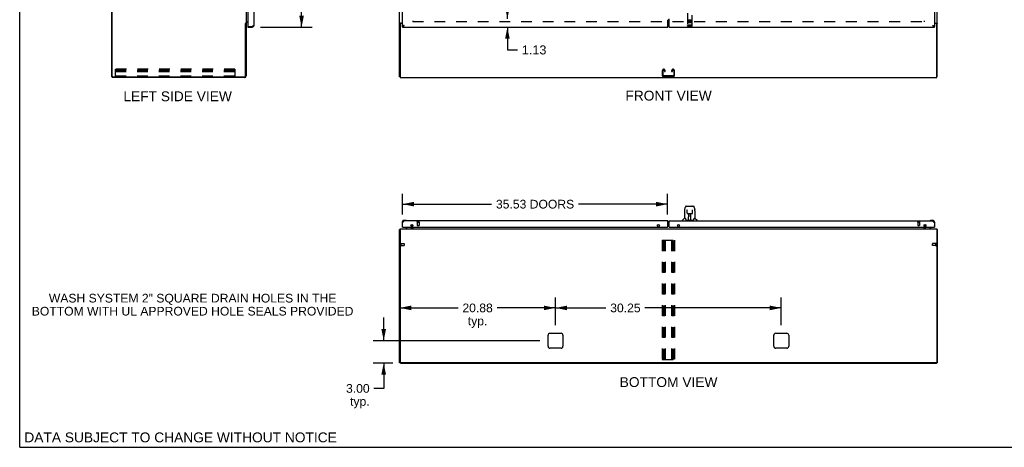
# Model space of a CAD drawing. Header units: inches. Extents: x 0 to 264, y 0 to 171.
# Tile 1 of 10: x 0 to 132, y 0 to 57. Entities that reach past the tile are written whole.
import ezdxf

# ---------------------------------------------------------------- set-up
doc = ezdxf.new("R2010")
doc.units = ezdxf.units.IN
doc.header["$LTSCALE"] = 14.508621
doc.header["$MEASUREMENT"] = 0
doc.linetypes.add('HIDDEN', pattern=[0.2, 0.1, -0.1])
doc.layers.get('0').update_dxf_attribs({"linetype": 'CONTINUOUS'})
for name, color, linetype in [('02___PRT_ALL_AXES', 7, 'CONTINUOUS'), ('DEFAULT_2', 8, 'HIDDEN'), ('DIMENSIONS', 7, 'CONTINUOUS'), ('GASKET', 7, 'CONTINUOUS')]:
    doc.layers.add(name, color=color, linetype=linetype)
doc.styles.get("Standard").update_dxf_attribs({"font": 'arial.ttf'})
doc.dimstyles.new('DIMSTYLE_1', dxfattribs={"dimtxt": 1.318966, "dimasz": 1.551724, "dimexe": 0.09, "dimexo": 0.07, "dimgap": 0.0425, "dimtad": 0, "dimtih": 1, "dimtoh": 1, "dimzin": 4, "dimdsep": 46, "dimtxsty": 'Standard', "dimblk": '_FILLED', "dimblk1": '_FILLED', "dimblk2": '_FILLED', "dimcen": 0.09, "dimazin": 1, "dimtfac": 1, "dimtdec": 3, "dimtofl": 0, "dimtmove": 0, "dimatfit": 3, "dimldrblk": '_FILLED', "dimfxl": 1, "dimtolj": 1, "dimtzin": 4, "dimarcsym": 0})
doc.dimstyles.new('DIMSTYLE_3', dxfattribs={"dimtxt": 1.210345, "dimasz": 1.551724, "dimexe": 0.09, "dimexo": 0.07, "dimgap": 0.039, "dimtad": 0, "dimtih": 1, "dimtoh": 1, "dimzin": 4, "dimdsep": 46, "dimtxsty": 'Standard', "dimblk": '_FILLED', "dimblk1": '_FILLED', "dimblk2": '_FILLED', "dimcen": 0.09, "dimazin": 1, "dimtfac": 1, "dimtdec": 3, "dimtofl": 0, "dimtmove": 0, "dimatfit": 3, "dimldrblk": '_FILLED', "dimfxl": 1, "dimtolj": 1, "dimtzin": 4, "dimarcsym": 0})
doc.dimstyles.new('DIMSTYLE_4', dxfattribs={"dimtxt": 1.163793, "dimasz": 1.551724, "dimexe": 0.09, "dimexo": 0.07, "dimgap": 0.0375, "dimtad": 0, "dimtih": 1, "dimtoh": 1, "dimzin": 4, "dimdsep": 46, "dimtxsty": 'Standard', "dimblk": '_FILLED', "dimblk1": '_FILLED', "dimblk2": '_FILLED', "dimcen": 0.09, "dimazin": 1, "dimtfac": 1, "dimtdec": 3, "dimtofl": 0, "dimtmove": 0, "dimatfit": 3, "dimldrblk": '_FILLED', "dimfxl": 1, "dimtolj": 1, "dimtzin": 4, "dimarcsym": 0})

# ---------------------------------------------------------------- blocks, each defined once
blk = doc.blocks.new('_FILLED')
at = {"color": 0, "linetype": 'ByBlock'}
blk.add_solid([(0, 0), (-1, 0.2), (-1, -0.2)], dxfattribs=at)
blk = doc.blocks.new('*D11')
at = {"layer": 'DIMENSIONS', "color": 2, "linetype": 'Continuous'}
for p, q in [((51.27, 31.19), (51.27, 33.99)), ((86.8, 31.19), (86.8, 33.99)), ((51.27, 32.6), (63.22, 32.6)), ((86.8, 32.6), (74.85, 32.6))]:
    blk.add_line(p, q, dxfattribs=at)
at = {"layer": 'DIMENSIONS', "color": 2, "linetype": 'Continuous', "xscale": 1.5517241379, "yscale": 1.5517241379, "zscale": 1.5517241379, "rotation": 180}
blk.add_blockref('_FILLED', (51.27, 32.6), dxfattribs=at)
at = {"layer": 'DIMENSIONS', "color": 2, "linetype": 'Continuous', "xscale": 1.5517241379, "yscale": 1.5517241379, "zscale": 1.5517241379}
blk.add_blockref('_FILLED', (86.8, 32.6), dxfattribs=at)
at = {"layer": 'DIMENSIONS', "color": 2, "linetype": 'Continuous', "insert": (69.04, 33.18), "char_height": 1.1638, "width": 10.4698, "attachment_point": 2, "line_spacing_factor": 0.9}
blk.add_mtext('35.53 DOORS', dxfattribs=at)
blk = doc.blocks.new('*D12')
at = {"layer": 'DIMENSIONS', "color": 2, "linetype": 'Continuous'}
for p, q in [((32.24, 118.82), (39.16, 118.82)), ((37.76, 118.82), (37.76, 89.86)), ((37.76, 56.32), (37.76, 85.24)), ((32.24, 56.32), (39.16, 56.32))]:
    blk.add_line(p, q, dxfattribs=at)
at = {"layer": 'DIMENSIONS', "color": 2, "linetype": 'Continuous', "xscale": 1.5517241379, "yscale": 1.5517241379, "zscale": 1.5517241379}
for p, rotation in [((37.76, 118.82), 90), ((37.76, 56.32), 270)]:
    blk.add_blockref('_FILLED', p, dxfattribs=dict(at, rotation=rotation))
at = {"layer": 'DIMENSIONS', "color": 2, "linetype": 'Continuous', "insert": (37.76, 89.2), "char_height": 1.319, "width": 6.7468, "attachment_point": 2, "line_spacing_factor": 0.9}
blk.add_mtext('62.50\\PDOORS', dxfattribs=at)
blk = doc.blocks.new('*D16')
at = {"layer": 'DIMENSIONS', "color": 2, "linetype": 'Continuous'}
for p, q in [((85.68, 99.09), (82.99, 99.09)), ((86.8, 99.09), (89.91, 99.09))]:
    blk.add_line(p, q, dxfattribs=at)
at = {"layer": 'DIMENSIONS', "color": 2, "linetype": 'Continuous', "xscale": 1.5517241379, "yscale": 1.5517241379, "zscale": 1.5517241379}
blk.add_blockref('_FILLED', (85.68, 99.09), dxfattribs=at)
at = {"layer": 'DIMENSIONS', "color": 2, "linetype": 'Continuous', "xscale": 1.5517241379, "yscale": 1.5517241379, "zscale": 1.5517241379, "rotation": 180}
blk.add_blockref('_FILLED', (86.8, 99.09), dxfattribs=at)
at = {"layer": 'DIMENSIONS', "color": 2, "linetype": 'Continuous', "insert": (82.38, 99.7), "char_height": 1.21, "width": 3.2891, "attachment_point": 3, "line_spacing_factor": 0.9}
blk.add_mtext('1.13', dxfattribs=at)
blk = doc.blocks.new('*D20')
at = {"layer": 'DIMENSIONS', "color": 2, "linetype": 'Continuous'}
for p, q in [((65.33, 57.45), (65.33, 60.55)), ((65.33, 56.32), (65.33, 53.27)), ((65.33, 53.27), (66.67, 53.27))]:
    blk.add_line(p, q, dxfattribs=at)
at = {"layer": 'DIMENSIONS', "color": 2, "linetype": 'Continuous', "xscale": 1.5517241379, "yscale": 1.5517241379, "zscale": 1.5517241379}
for p, rotation in [((65.33, 57.45), 270), ((65.33, 56.32), 90)]:
    blk.add_blockref('_FILLED', p, dxfattribs=dict(at, rotation=rotation))
at = {"layer": 'DIMENSIONS', "color": 2, "linetype": 'Continuous', "insert": (67.27, 53.88), "char_height": 1.21, "width": 3.2891, "attachment_point": 1, "line_spacing_factor": 0.9}
blk.add_mtext('1.13', dxfattribs=at)
blk = doc.blocks.new('*D22')
at = {"layer": 'DIMENSIONS', "color": 2, "linetype": 'Continuous'}
for p, q in [((48.76, 14.29), (48.76, 17.39)), ((69.69, 14.29), (47.37, 14.29)), ((49.98, 11.29), (47.37, 11.29)), ((48.76, 11.29), (48.76, 7.9)), ((48.76, 7.9), (47.46, 7.9))]:
    blk.add_line(p, q, dxfattribs=at)
at = {"layer": 'DIMENSIONS', "color": 2, "linetype": 'Continuous', "xscale": 1.5517241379, "yscale": 1.5517241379, "zscale": 1.5517241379}
for p, rotation in [((48.76, 14.29), 270), ((48.76, 11.29), 90)]:
    blk.add_blockref('_FILLED', p, dxfattribs=dict(at, rotation=rotation))
at = {"layer": 'DIMENSIONS', "color": 2, "linetype": 'Continuous', "insert": (46.88, 8.48), "char_height": 1.164, "width": 3.1626, "attachment_point": 3, "line_spacing_factor": 0.9}
blk.add_mtext('3.00\\Ptyp.', dxfattribs=at)
blk = doc.blocks.new('*D23')
at = {"layer": 'DIMENSIONS', "color": 2, "linetype": 'Continuous'}
for p, q in [((71.77, 16.38), (71.77, 20.09)), ((50.9, 18.69), (58.72, 18.69)), ((71.77, 18.69), (63.95, 18.69))]:
    blk.add_line(p, q, dxfattribs=at)
at = {"layer": 'DIMENSIONS', "color": 2, "linetype": 'Continuous', "xscale": 1.5517241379, "yscale": 1.5517241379, "zscale": 1.5517241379, "rotation": 180}
blk.add_blockref('_FILLED', (50.9, 18.69), dxfattribs=at)
at = {"layer": 'DIMENSIONS', "color": 2, "linetype": 'Continuous', "xscale": 1.5517241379, "yscale": 1.5517241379, "zscale": 1.5517241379}
blk.add_blockref('_FILLED', (71.77, 18.69), dxfattribs=at)
at = {"layer": 'DIMENSIONS', "color": 2, "linetype": 'Continuous', "insert": (61.34, 19.27), "char_height": 1.164, "width": 4.0668, "attachment_point": 2, "line_spacing_factor": 0.9}
blk.add_mtext('20.88\\Ptyp.', dxfattribs=at)
blk = doc.blocks.new('*D24')
at = {"layer": 'DIMENSIONS', "color": 2, "linetype": 'Continuous'}
for p, q in [((71.77, 16.38), (71.77, 20.09)), ((102.02, 16.38), (102.02, 20.09)), ((71.77, 18.69), (78.53, 18.69)), ((102.02, 18.69), (83.76, 18.69))]:
    blk.add_line(p, q, dxfattribs=at)
at = {"layer": 'DIMENSIONS', "color": 2, "linetype": 'Continuous', "xscale": 1.5517241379, "yscale": 1.5517241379, "zscale": 1.5517241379, "rotation": 180}
blk.add_blockref('_FILLED', (71.77, 18.69), dxfattribs=at)
at = {"layer": 'DIMENSIONS', "color": 2, "linetype": 'Continuous', "xscale": 1.5517241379, "yscale": 1.5517241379, "zscale": 1.5517241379}
blk.add_blockref('_FILLED', (102.02, 18.69), dxfattribs=at)
at = {"layer": 'DIMENSIONS', "color": 2, "linetype": 'Continuous', "insert": (81.14, 19.27), "char_height": 1.164, "width": 4.0668, "attachment_point": 2, "line_spacing_factor": 0.9}
blk.add_mtext('30.25', dxfattribs=at)

msp = doc.modelspace()

# ---------------------------------------------------------------- linework, layer by layer
at = {"color": 7, "linetype": 'Continuous'}
for p, q in [((0, 0), (0, 170.69)), ((12.345, 49.677), (12.345, 121.469)), ((30.241, 56.813), (30.345, 56.813)), ((51.002, 56.825), (50.898, 56.825)), ((51.002, 56.813), (51.002, 56.825)), ((86.804, 57.193), (86.991, 57.193)), ((86.991, 57.209), (86.827, 57.209)), ((122.794, 56.825), (122.898, 56.825)), ((122.794, 56.825), (122.794, 56.813)), ((30.549, 56.427), (30.569, 56.427)), ((30.549, 56.427), (30.549, 56.323)), ((31.157, 56.323), (31.157, 56.427)), ((51.273, 56.323), (51.273, 56.427)), ((51.375, 56.456), (51.386, 56.462)), ((86.991, 56.453), (86.804, 56.453)), ((122.399, 56.468), (122.41, 56.462)), ((122.523, 56.323), (122.523, 56.427)), ((12.345, 49.677), (12.46, 49.677)), ((12.397, 49.677), (12.397, 49.573)), ((50.95, 49.677), (50.898, 49.677)), ((122.846, 49.677), (122.898, 49.677)), ((89.073, 31.713), (89.073, 30.741)), ((89.088, 31.856), (89.153, 32.162)), ((89.277, 32.316), (90.247, 32.316)), ((89.364, 32.316), (89.363, 32.316)), ((89.396, 31.804), (89.376, 31.804)), ((89.395, 31.839), (89.395, 31.835)), ((89.395, 31.835), (89.395, 31.83)), ((89.395, 31.83), (89.395, 31.822)), ((89.398, 31.693), (89.395, 31.822)), ((89.403, 31.41), (89.398, 31.693)), ((89.469, 32.328), (90.056, 32.328)), ((90.122, 31.41), (90.129, 31.822)), ((90.129, 31.83), (90.129, 31.835)), ((90.129, 31.822), (90.129, 31.83)), ((90.148, 31.804), (90.129, 31.804)), ((90.371, 32.162), (90.436, 31.856)), ((90.451, 31.713), (90.451, 30.741)), ((51.732, 30.408), (51.476, 30.408)), ((51.519, 30.348), (51.476, 30.348)), ((51.77, 30.405), (51.732, 30.408)), ((51.867, 30.361), (51.861, 30.363)), ((88.758, 30.348), (88.758, 30.41)), ((89.068, 30.736), (88.77, 30.438)), ((89.146, 30.741), (89.073, 30.741)), ((89.241, 30.489), (89.246, 30.482)), ((89.277, 30.466), (90.248, 30.466)), ((89.483, 31.332), (89.603, 31.332)), ((89.613, 30.486), (89.628, 31.333)), ((89.614, 30.538), (89.613, 30.512)), ((89.621, 30.917), (89.621, 31.332)), ((89.627, 31.269), (89.621, 31.269)), ((89.624, 31.108), (89.621, 31.108)), ((89.624, 31.096), (89.621, 31.096)), ((89.621, 30.466), (89.621, 30.47)), ((89.639, 31.333), (89.885, 31.333)), ((89.888, 30.466), (89.873, 31.333)), ((89.874, 31.269), (89.904, 31.269)), ((89.877, 31.333), (89.877, 31.269)), ((89.904, 31.108), (89.877, 31.108)), ((89.904, 31.096), (89.877, 31.096)), ((89.881, 30.867), (89.904, 30.867)), ((89.904, 30.863), (89.881, 30.863)), ((89.887, 30.512), (89.887, 30.538)), ((89.904, 30.466), (89.904, 31.332)), ((89.921, 31.332), (90.041, 31.332)), ((90.451, 30.741), (90.378, 30.741)), ((90.457, 30.736), (90.755, 30.438)), ((90.766, 30.348), (90.766, 30.41)), ((121.934, 30.363), (121.928, 30.361)), ((122.32, 30.408), (122.063, 30.408)), ((50.95, 29.186), (50.898, 29.186)), ((51.213, 30.145), (51.213, 29.888)), ((51.213, 29.888), (51.215, 29.85)), ((51.258, 29.759), (51.259, 29.753)), ((51.293, 29.494), (51.273, 29.494)), ((51.953, 29.467), (51.715, 29.329)), ((51.715, 29.29), (51.715, 29.329)), ((52.392, 29.721), (52.472, 29.64)), ((52.502, 29.494), (52.502, 29.447)), ((86.991, 30.244), (86.804, 30.244)), ((86.991, 29.924), (86.804, 29.924)), ((121.294, 29.494), (121.294, 29.447)), ((121.403, 29.721), (121.323, 29.64)), ((122.081, 29.329), (121.842, 29.467)), ((122.081, 29.29), (122.081, 29.329)), ((122.503, 29.494), (122.523, 29.494)), ((122.523, 30.101), (122.523, 30.145)), ((122.536, 29.753), (122.538, 29.759)), ((122.583, 29.888), (122.58, 29.85)), ((122.583, 29.888), (122.583, 30.145)), ((122.846, 29.186), (122.898, 29.186)), ((51.002, 11.342), (50.898, 11.342)), ((51.002, 11.29), (51.002, 11.343)), ((51.002, 11.29), (122.794, 11.29)), ((122.794, 11.29), (122.794, 11.343)), ((122.794, 11.342), (122.898, 11.342)), ((0, 0), (263.793, 0))]:
    msp.add_line(p, q, dxfattribs=at)
at = {"color": 3, "linetype": 'Continuous'}
for p, q in [((12.397, 49.739), (12.397, 121.406)), ((50.898, 49.677), (50.898, 121.469)), ((122.898, 49.677), (122.898, 121.469)), ((30.345, 118.28), (30.345, 56.865)), ((31.403, 56.569), (31.403, 60.823)), ((51.273, 56.427), (51.273, 60.823)), ((122.523, 60.823), (122.523, 56.427)), ((30.549, 59.615), (30.549, 56.447)), ((30.241, 49.781), (30.241, 56.825)), ((30.345, 56.865), (30.27, 56.865)), ((30.345, 57.021), (30.549, 57.021)), ((30.345, 56.826), (30.345, 49.819)), ((30.549, 56.969), (30.488, 56.969)), ((50.95, 56.753), (50.95, 49.573)), ((50.967, 56.865), (51.273, 56.865)), ((51.273, 56.813), (51.01, 56.813)), ((86.804, 56.323), (86.804, 57.213)), ((86.827, 57.308), (86.991, 57.308)), ((86.991, 56.323), (86.991, 57.423)), ((122.523, 56.865), (122.828, 56.865)), ((122.786, 56.813), (122.523, 56.813)), ((122.846, 49.573), (122.846, 56.753)), ((30.549, 56.323), (31.157, 56.323)), ((30.569, 56.427), (31.157, 56.427)), ((31.189, 56.439), (31.157, 56.427)), ((51.273, 56.323), (86.804, 56.323)), ((51.519, 56.569), (51.487, 56.557)), ((86.991, 56.323), (122.523, 56.323)), ((30.099, 49.573), (12.397, 49.573)), ((12.46, 49.677), (30.137, 49.677)), ((50.95, 49.573), (122.846, 49.573)), ((86.804, 30.348), (51.519, 30.348)), ((86.804, 29.556), (86.804, 30.348)), ((86.991, 29.556), (86.991, 30.348)), ((86.991, 30.348), (122.276, 30.348)), ((50.898, 11.342), (50.898, 29.186)), ((50.95, 29.29), (50.95, 11.404)), ((50.95, 29.29), (122.846, 29.29)), ((51.273, 29.494), (51.273, 30.101)), ((51.293, 29.494), (86.741, 29.494)), ((52.544, 29.612), (52.544, 29.875)), ((52.544, 29.432), (52.544, 29.494)), ((52.648, 29.789), (52.648, 29.698)), ((52.648, 29.494), (52.648, 29.29)), ((87.054, 29.494), (122.503, 29.494)), ((121.148, 29.698), (121.148, 29.789)), ((121.148, 29.29), (121.148, 29.494)), ((121.252, 29.875), (121.252, 29.612)), ((121.252, 29.494), (121.252, 29.432)), ((122.523, 30.101), (122.523, 29.494)), ((122.846, 29.29), (122.846, 11.404)), ((122.898, 29.186), (122.898, 11.342)), ((70.773, 13.54), (70.773, 15.04)), ((71.023, 15.29), (72.523, 15.29)), ((72.773, 15.04), (72.773, 13.54)), ((101.023, 13.54), (101.023, 15.04)), ((101.273, 15.29), (102.773, 15.29)), ((103.023, 15.04), (103.023, 13.54)), ((72.523, 13.29), (71.023, 13.29)), ((102.773, 13.29), (101.273, 13.29)), ((122.783, 11.342), (51.012, 11.342))]:
    msp.add_line(p, q, dxfattribs=at)
for points in [[(30.255, 56.847), (30.252, 56.842), (30.251, 56.841), (30.25, 56.839), (30.25, 56.837), (30.249, 56.836), (30.247, 56.834), (30.246, 56.832), (30.245, 56.83), (30.244, 56.829), (30.243, 56.827), (30.241, 56.825)], [(30.27, 56.865), (30.269, 56.864), (30.267, 56.862), (30.265, 56.861), (30.264, 56.859), (30.262, 56.858), (30.261, 56.856), (30.26, 56.855), (30.259, 56.853), (30.258, 56.852), (30.257, 56.851), (30.256, 56.849), (30.255, 56.848), (30.255, 56.847)], [(50.933, 56.851), (50.929, 56.849), (50.925, 56.848), (50.922, 56.847), (50.918, 56.845), (50.915, 56.844), (50.912, 56.842), (50.909, 56.841), (50.907, 56.839), (50.904, 56.837), (50.903, 56.836), (50.901, 56.834), (50.9, 56.832), (50.899, 56.83), (50.898, 56.829), (50.898, 56.827), (50.898, 56.825)], [(50.967, 56.865), (50.965, 56.864), (50.963, 56.862), (50.96, 56.861), (50.957, 56.859), (50.953, 56.858), (50.949, 56.856), (50.945, 56.855), (50.941, 56.853), (50.933, 56.851)], [(86.792, 57.265), (86.791, 57.264), (86.791, 57.263), (86.791, 57.263), (86.791, 57.262), (86.791, 57.262), (86.791, 57.261), (86.791, 57.261), (86.791, 57.26), (86.792, 57.259), (86.792, 57.259), (86.793, 57.258), (86.794, 57.256), (86.795, 57.255), (86.795, 57.253), (86.796, 57.251), (86.797, 57.249), (86.798, 57.247), (86.798, 57.244), (86.799, 57.241), (86.8, 57.238), (86.8, 57.235), (86.801, 57.231), (86.802, 57.227), (86.803, 57.223), (86.803, 57.218), (86.804, 57.213)], [(86.797, 57.272), (86.795, 57.27), (86.794, 57.268), (86.792, 57.265)], [(86.802, 57.31), (86.806, 57.309), (86.811, 57.309), (86.816, 57.308), (86.822, 57.308), (86.827, 57.308)], [(122.828, 56.865), (122.83, 56.864), (122.832, 56.862), (122.835, 56.861), (122.838, 56.859), (122.842, 56.858), (122.846, 56.856), (122.85, 56.855), (122.854, 56.853), (122.858, 56.852), (122.862, 56.851), (122.866, 56.849), (122.87, 56.848), (122.874, 56.847), (122.877, 56.845), (122.88, 56.844), (122.883, 56.842), (122.886, 56.841), (122.888, 56.839), (122.891, 56.837), (122.893, 56.836), (122.894, 56.834), (122.895, 56.832), (122.896, 56.83), (122.897, 56.829), (122.897, 56.827), (122.898, 56.825)], [(31.251, 56.462), (31.236, 56.456), (31.22, 56.451), (31.205, 56.445), (31.189, 56.439)], [(31.403, 56.569), (31.403, 56.563), (31.401, 56.557), (31.398, 56.551), (31.395, 56.546), (31.39, 56.54), (31.384, 56.534), (31.378, 56.528), (31.37, 56.522), (31.362, 56.516), (31.352, 56.51), (31.342, 56.504), (31.331, 56.498), (31.319, 56.492), (31.307, 56.486), (31.293, 56.48), (31.28, 56.474), (31.266, 56.468), (31.251, 56.462)], [(51.382, 56.516), (51.369, 56.51), (51.357, 56.504), (51.345, 56.498), (51.334, 56.492), (51.323, 56.486), (51.314, 56.48), (51.306, 56.474), (51.298, 56.468), (51.291, 56.462), (51.286, 56.456), (51.281, 56.451), (51.277, 56.445), (51.275, 56.439), (51.273, 56.433), (51.273, 56.427)], [(51.273, 56.323), (51.283, 56.323), (51.293, 56.325), (51.303, 56.327), (51.314, 56.331), (51.324, 56.336), (51.334, 56.342), (51.344, 56.348), (51.355, 56.356), (51.365, 56.364), (51.375, 56.374), (51.386, 56.384), (51.396, 56.395), (51.406, 56.407), (51.416, 56.419)], [(51.487, 56.557), (51.471, 56.551), (51.455, 56.546), (51.44, 56.54), (51.425, 56.534), (51.41, 56.528), (51.396, 56.522), (51.382, 56.516)], [(51.416, 56.419), (51.427, 56.432), (51.437, 56.446), (51.447, 56.46), (51.457, 56.475), (51.468, 56.49), (51.478, 56.505), (51.488, 56.521), (51.498, 56.537), (51.509, 56.553), (51.519, 56.569)], [(122.276, 56.569), (122.308, 56.557), (122.324, 56.551), (122.34, 56.546), (122.355, 56.54), (122.37, 56.534), (122.385, 56.528), (122.399, 56.522), (122.413, 56.516)], [(122.276, 56.569), (122.286, 56.553), (122.297, 56.537), (122.307, 56.521), (122.317, 56.505), (122.327, 56.49), (122.338, 56.475), (122.348, 56.46), (122.358, 56.446), (122.368, 56.432)], [(122.368, 56.432), (122.379, 56.419), (122.389, 56.407), (122.399, 56.395), (122.41, 56.384), (122.42, 56.374), (122.43, 56.364), (122.44, 56.356), (122.451, 56.348), (122.461, 56.342), (122.471, 56.336), (122.481, 56.331), (122.492, 56.327), (122.502, 56.325), (122.512, 56.323), (122.523, 56.323)], [(122.413, 56.516), (122.426, 56.51), (122.439, 56.504), (122.45, 56.498), (122.461, 56.492), (122.472, 56.486), (122.481, 56.48), (122.49, 56.474), (122.497, 56.468), (122.504, 56.462), (122.509, 56.456), (122.514, 56.451), (122.518, 56.445), (122.52, 56.439), (122.522, 56.433), (122.523, 56.427)], [(51.273, 30.101), (51.283, 30.117), (51.293, 30.133), (51.303, 30.149), (51.314, 30.165), (51.324, 30.18), (51.334, 30.196), (51.344, 30.21), (51.355, 30.224), (51.365, 30.238), (51.375, 30.251), (51.386, 30.264), (51.396, 30.276), (51.406, 30.287), (51.416, 30.297), (51.427, 30.306), (51.437, 30.315), (51.447, 30.322), (51.457, 30.329), (51.468, 30.335), (51.478, 30.339), (51.488, 30.343), (51.498, 30.346), (51.509, 30.347), (51.519, 30.348)], [(122.276, 30.348), (122.286, 30.347), (122.297, 30.346), (122.307, 30.343), (122.317, 30.339), (122.327, 30.335), (122.338, 30.329), (122.348, 30.322), (122.358, 30.315), (122.368, 30.306), (122.379, 30.297), (122.389, 30.287), (122.399, 30.276), (122.41, 30.264), (122.42, 30.251), (122.43, 30.238), (122.44, 30.224), (122.451, 30.21), (122.461, 30.196), (122.471, 30.18), (122.481, 30.165), (122.492, 30.149), (122.502, 30.133), (122.512, 30.117), (122.523, 30.101)], [(50.933, 29.201), (50.925, 29.2), (50.922, 29.199), (50.918, 29.198), (50.915, 29.198), (50.912, 29.197), (50.909, 29.196), (50.907, 29.195), (50.904, 29.194), (50.903, 29.193), (50.901, 29.192), (50.9, 29.191), (50.899, 29.19), (50.898, 29.189), (50.898, 29.187), (50.898, 29.186)], [(50.95, 29.206), (50.949, 29.205), (50.945, 29.204), (50.941, 29.203), (50.937, 29.202), (50.933, 29.201)], [(122.846, 29.206), (122.846, 29.205), (122.85, 29.204), (122.854, 29.203), (122.858, 29.202), (122.862, 29.201), (122.87, 29.2)], [(122.87, 29.2), (122.874, 29.199), (122.877, 29.198), (122.88, 29.198), (122.883, 29.197), (122.886, 29.196), (122.888, 29.195), (122.891, 29.194), (122.893, 29.193), (122.894, 29.192), (122.895, 29.191), (122.896, 29.19), (122.897, 29.189), (122.897, 29.187), (122.898, 29.186)]]:
    msp.add_lwpolyline(points, dxfattribs=at)
at = {"color": 7, "linetype": 'Continuous'}
for points in [[(51.022, 56.842), (51.017, 56.84), (51.015, 56.839), (51.013, 56.837), (51.01, 56.836), (51.008, 56.835), (51.006, 56.833), (51.005, 56.832), (51.004, 56.83), (51.003, 56.829), (51.002, 56.827), (51.002, 56.826), (51.002, 56.825)], [(51.042, 56.865), (51.042, 56.863), (51.042, 56.861), (51.041, 56.859), (51.041, 56.858), (51.04, 56.856), (51.039, 56.854), (51.038, 56.853), (51.036, 56.851), (51.035, 56.85), (51.033, 56.848), (51.031, 56.847), (51.029, 56.846), (51.027, 56.845), (51.024, 56.843), (51.022, 56.842)], [(86.827, 57.209), (86.822, 57.209), (86.816, 57.209), (86.811, 57.209), (86.806, 57.21), (86.804, 57.21)], [(122.753, 56.865), (122.753, 56.863), (122.753, 56.861), (122.754, 56.859), (122.754, 56.858), (122.755, 56.856), (122.756, 56.854), (122.757, 56.853), (122.759, 56.851), (122.76, 56.85), (122.762, 56.848), (122.764, 56.847), (122.766, 56.846), (122.768, 56.845), (122.771, 56.843), (122.773, 56.842), (122.778, 56.84)], [(122.778, 56.84), (122.78, 56.839), (122.782, 56.837), (122.785, 56.836), (122.787, 56.835), (122.789, 56.833), (122.79, 56.832), (122.792, 56.83), (122.792, 56.829), (122.793, 56.827), (122.793, 56.826), (122.794, 56.825)], [(51.273, 56.427), (51.283, 56.427), (51.293, 56.428), (51.303, 56.429), (51.314, 56.432), (51.324, 56.434), (51.334, 56.438), (51.344, 56.441), (51.355, 56.446), (51.365, 56.451), (51.375, 56.456)], [(51.386, 56.462), (51.396, 56.468), (51.406, 56.475), (51.416, 56.483), (51.427, 56.49), (51.437, 56.498), (51.447, 56.506), (51.457, 56.515), (51.468, 56.523), (51.478, 56.532), (51.488, 56.541), (51.498, 56.551), (51.509, 56.56), (51.519, 56.569)], [(51.519, 56.569), (51.508, 56.562), (51.497, 56.555), (51.486, 56.548), (51.475, 56.541), (51.464, 56.534), (51.454, 56.526), (51.445, 56.519), (51.435, 56.512), (51.427, 56.505), (51.418, 56.498), (51.411, 56.491), (51.404, 56.484), (51.398, 56.477), (51.392, 56.47), (51.388, 56.464)], [(122.276, 56.569), (122.287, 56.562), (122.298, 56.555), (122.309, 56.548), (122.32, 56.541), (122.331, 56.534), (122.341, 56.526), (122.35, 56.519), (122.36, 56.512), (122.369, 56.505), (122.377, 56.498), (122.384, 56.491), (122.391, 56.484), (122.398, 56.477), (122.403, 56.47), (122.407, 56.464)], [(122.276, 56.569), (122.286, 56.56), (122.297, 56.551), (122.307, 56.541), (122.317, 56.532), (122.327, 56.523), (122.338, 56.515), (122.348, 56.506), (122.358, 56.498), (122.368, 56.49), (122.379, 56.483), (122.389, 56.475), (122.399, 56.468)], [(122.41, 56.462), (122.42, 56.456), (122.43, 56.451), (122.44, 56.446), (122.451, 56.441), (122.461, 56.438), (122.471, 56.434), (122.481, 56.432), (122.492, 56.429), (122.502, 56.428), (122.512, 56.427), (122.523, 56.427)], [(89.088, 31.856), (89.082, 31.824), (89.077, 31.782), (89.074, 31.74), (89.073, 31.713)], [(89.277, 32.316), (89.274, 32.316), (89.258, 32.314), (89.243, 32.31), (89.23, 32.303), (89.217, 32.294), (89.206, 32.284), (89.197, 32.273), (89.189, 32.261), (89.181, 32.247), (89.174, 32.233), (89.168, 32.216), (89.162, 32.198), (89.157, 32.177), (89.153, 32.162)], [(89.395, 31.845), (89.395, 31.845), (89.395, 31.845), (89.395, 31.845), (89.395, 31.844), (89.395, 31.843), (89.395, 31.842), (89.395, 31.84), (89.395, 31.839)], [(90.129, 31.835), (90.13, 31.839), (90.13, 31.841), (90.13, 31.842), (90.13, 31.843), (90.13, 31.844), (90.13, 31.845), (90.13, 31.845)], [(90.347, 32.239), (90.341, 32.251), (90.335, 32.263), (90.327, 32.273), (90.319, 32.283), (90.31, 32.292), (90.299, 32.3), (90.288, 32.307), (90.275, 32.312), (90.262, 32.315), (90.247, 32.316)], [(90.371, 32.162), (90.368, 32.174), (90.364, 32.193), (90.358, 32.21), (90.353, 32.225), (90.347, 32.239)], [(90.451, 31.713), (90.451, 31.741), (90.448, 31.783), (90.442, 31.825), (90.436, 31.856)], [(89.143, 30.741), (89.148, 30.732), (89.162, 30.704), (89.177, 30.668), (89.193, 30.626), (89.209, 30.577), (89.224, 30.529)], [(89.224, 30.529), (89.226, 30.522), (89.231, 30.509), (89.236, 30.498), (89.241, 30.489)], [(89.246, 30.482), (89.252, 30.476), (89.259, 30.471), (89.267, 30.467), (89.274, 30.466), (89.276, 30.466)], [(89.403, 31.41), (89.404, 31.398), (89.407, 31.385), (89.413, 31.373), (89.42, 31.362), (89.429, 31.352), (89.439, 31.345), (89.451, 31.339), (89.462, 31.334), (89.475, 31.332), (89.482, 31.332)], [(89.603, 31.332), (89.606, 31.332), (89.615, 31.332), (89.624, 31.333), (89.633, 31.333), (89.639, 31.333)], [(89.885, 31.333), (89.893, 31.333), (89.902, 31.333), (89.911, 31.332), (89.919, 31.332), (89.921, 31.332)], [(90.043, 31.332), (90.051, 31.332), (90.064, 31.335), (90.075, 31.339), (90.087, 31.345), (90.097, 31.353), (90.106, 31.363), (90.113, 31.374), (90.118, 31.386), (90.121, 31.399), (90.122, 31.41)], [(90.248, 30.466), (90.25, 30.466), (90.257, 30.467), (90.265, 30.47), (90.272, 30.475)], [(90.272, 30.475), (90.278, 30.481), (90.283, 30.489)], [(90.283, 30.489), (90.288, 30.498), (90.293, 30.508), (90.298, 30.521), (90.301, 30.529)], [(90.301, 30.529), (90.315, 30.575), (90.331, 30.624), (90.347, 30.666), (90.362, 30.703), (90.376, 30.731), (90.382, 30.741)]]:
    msp.add_lwpolyline(points, dxfattribs=at)
at = {"color": 3, "linetype": 'Continuous'}
for centre in [(52.523, 29.744), (85.554, 29.744), (88.241, 29.744), (121.273, 29.744)]:
    msp.add_circle(centre, 0.133, dxfattribs=at)
for centre, radius, start, end in [((30.488, 56.826), 0.142, 90, 180), ((51.01, 56.753), 0.06, 90, 180), ((122.786, 56.753), 0.06, 0, 90), ((30.569, 56.447), 0.02, 180, 270), ((31.157, 56.569), 0.246, 270, 360), ((12.46, 49.739), 0.0625, 180, 270), ((30.099, 49.819), 0.246, 270, 360), ((30.137, 49.781), 0.104, 270, 360), ((51.519, 30.101), 0.246, 90, 180), ((122.276, 30.101), 0.246, 0, 90), ((51.293, 29.514), 0.02, 180, 270), ((52.401, 29.432), 0.142, 270, 360), ((86.741, 29.556), 0.0625, 270, 360), ((87.054, 29.556), 0.0625, 180, 270), ((121.394, 29.432), 0.142, 180, 270), ((122.503, 29.514), 0.02, 270, 360), ((71.023, 15.04), 0.25, 90, 180), ((72.523, 15.04), 0.25, 0, 90), ((101.273, 15.04), 0.25, 90, 180), ((102.773, 15.04), 0.25, 0, 90), ((71.023, 13.54), 0.25, 180, 270), ((72.523, 13.54), 0.25, 270, 360), ((101.273, 13.54), 0.25, 180, 270), ((102.773, 13.54), 0.25, 270, 360), ((51.012, 11.404), 0.0625, 180, 270), ((122.783, 11.404), 0.0625, 270, 360)]:
    msp.add_arc(centre, radius, start, end, dxfattribs=at)
at = {"color": 7, "linetype": 'Continuous'}
for centre, radius, start, end in [((86.901, 57.013), 0.18, 90, 122.81069), ((31.157, 56.569), 0.142, 270, 311.36699), ((31.239, 56.713), 0.26, 267.37299, 270), ((86.901, 56.633), 0.18, 237.18931, 270), ((89.469, 32.308), 0.0197, 90, 156.39296), ((90.056, 32.308), 0.0197, 23.60704, 90), ((51.476, 30.145), 0.263, 90, 180), ((51.476, 30.145), 0.203, 90, 180), ((51.732, 30.158), 0.25, 59.11011, 90), ((51.853, 30.363), 0.015, 270, 353.62041), ((51.853, 30.359), 0.015, 6.37959, 59.11011), ((88.798, 30.41), 0.0394, 135, 180), ((89.081, 30.722), 0.0197, 90, 135), ((89.633, 30.486), 0.0197, 179, 270), ((89.633, 30.486), 0.0197, 260.73897, 269.92316), ((89.868, 30.486), 0.0197, 270, 1), ((89.868, 30.486), 0.0197, 270.07713, 272.64688), ((90.443, 30.722), 0.0197, 45, 90), ((90.727, 30.41), 0.0394, 0, 45), ((121.943, 30.359), 0.015, 120.88989, 173.62041), ((121.943, 30.363), 0.015, 186.37959, 270), ((122.063, 30.158), 0.25, 90, 120.88989), ((122.32, 30.145), 0.263, 0, 90), ((122.32, 30.145), 0.203, 0, 90), ((51.463, 29.888), 0.25, 180, 210.88989), ((51.261, 29.768), 0.015, 210.88989, 263.62041), ((51.258, 29.768), 0.015, 276.37959, 360), ((51.903, 29.553), 0.1, 300.09201, 323.45319), ((52.345, 29.447), 0.157, 270, 360), ((52.402, 29.569), 0.1, 27.02681, 45), ((52.401, 29.432), 0.246, 324.6688, 360), ((121.394, 29.432), 0.246, 180, 215.3312), ((121.451, 29.447), 0.157, 180, 270), ((121.394, 29.569), 0.1, 135, 152.97319), ((121.893, 29.553), 0.1, 216.54681, 239.90799), ((122.538, 29.768), 0.015, 180, 263.62041), ((122.534, 29.768), 0.015, 276.37959, 329.11011), ((122.333, 29.888), 0.25, 329.11011, 360)]:
    msp.add_arc(centre, radius, start, end, dxfattribs=at)
for centre, start_param, end_param in [((89.613, 30.505), -2.9401515, -2.8355736), ((89.888, 30.505), -3.447611, -3.1415927)]:
    msp.add_ellipse(centre, major_axis=(0, 0.0394), ratio=1, start_param=start_param, end_param=end_param, dxfattribs=at)
at = {"layer": '02___PRT_ALL_AXES', "color": 8, "linetype": 'HIDDEN'}
for p, q in [((90.045, 57.284), (89.48, 57.284)), ((89.618, 57.162), (89.525, 57.162)), ((89.525, 57.162), (89.525, 57.119)), ((89.618, 57.119), (89.525, 57.119)), ((89.622, 57.076), (89.576, 57.076)), ((89.618, 57.035), (89.589, 57.035)), ((89.682, 56.991), (89.589, 56.991)), ((89.682, 56.948), (89.589, 56.948)), ((89.682, 56.991), (89.682, 56.948)), ((89.814, 56.996), (89.831, 56.957)), ((89.838, 57.126), (89.825, 57.107)), ((89.834, 57.151), (89.838, 57.149)), ((89.994, 57.162), (89.838, 57.162)), ((89.838, 57.162), (89.838, 57.149)), ((89.838, 57.126), (89.838, 56.948)), ((89.994, 56.948), (89.838, 56.948)), ((89.994, 57.119), (89.881, 57.119)), ((89.881, 57.119), (89.881, 57.076)), ((89.973, 57.076), (89.881, 57.076)), ((89.973, 57.033), (89.881, 57.033)), ((89.881, 57.033), (89.881, 56.991)), ((89.994, 56.991), (89.881, 56.991)), ((89.973, 57.076), (89.973, 57.033)), ((89.994, 57.162), (89.994, 57.119)), ((89.994, 56.991), (89.994, 56.948)), ((90.045, 56.456), (89.48, 56.456)), ((53.253, 30.201), (53.253, 29.754)), ((53.253, 30.201), (53.501, 30.201)), ((53.501, 30.201), (53.501, 29.754)), ((120.295, 30.201), (120.543, 30.201)), ((120.295, 30.201), (120.295, 29.754)), ((120.543, 30.201), (120.543, 29.754)), ((51.045, 27.31), (51.045, 27.062)), ((51.045, 27.31), (51.492, 27.31)), ((51.045, 27.062), (51.492, 27.062)), ((122.74, 27.31), (122.293, 27.31)), ((122.74, 27.062), (122.293, 27.062)), ((122.74, 27.062), (122.74, 27.31))]:
    msp.add_line(p, q, dxfattribs=at)
for centre, radius, start, end in [((89.589, 57.013), 0.0644, 102.29948, 270.07752), ((89.589, 57.013), 0.0219, 89.90115, 270), ((89.618, 57.098), 0.0635, 270, 90), ((89.618, 57.097), 0.0219, 280.307, 90), ((89.788, 57.055), 0.107, 64.26362, 293.40274), ((89.788, 57.055), 0.0639, 54.88948, 293.40261)]:
    msp.add_arc(centre, radius, start, end, dxfattribs=at)
at = {"layer": '02___PRT_ALL_AXES', "color": 7, "linetype": 'Continuous'}
for start, end in [(175.10153, 175.5324), (170.84979, 171.3733)]:
    msp.add_arc((51.476, 30.145), 0.263, start, end, dxfattribs=at)
at = {"layer": 'DEFAULT_2', "color": 8, "linetype": 'HIDDEN'}
for p, q in [((52.648, 118.125), (52.648, 57.021)), ((121.148, 118.125), (121.148, 57.021)), ((89.45, 58.211), (89.45, 56.486)), ((90.075, 56.486), (90.075, 58.211)), ((52.648, 57.073), (121.148, 57.073)), ((89.48, 57.284), (90.045, 57.284)), ((89.551, 57.268), (89.723, 57.268)), ((89.575, 57.153), (89.575, 56.847)), ((89.7, 57.153), (89.7, 56.847)), ((89.801, 57.268), (89.973, 57.268)), ((89.825, 57.153), (89.825, 56.847)), ((89.95, 57.153), (89.95, 56.847)), ((89.468, 56.614), (89.467, 56.614)), ((89.469, 56.614), (89.468, 56.614)), ((89.468, 56.614), (89.468, 56.614)), ((89.47, 56.614), (89.469, 56.614)), ((89.471, 56.614), (89.47, 56.614)), ((89.472, 56.614), (89.471, 56.614)), ((89.471, 56.614), (89.471, 56.614)), ((89.473, 56.614), (89.472, 56.614)), ((89.474, 56.614), (89.473, 56.614)), ((89.475, 56.614), (89.474, 56.614)), ((89.476, 56.614), (89.475, 56.614)), ((89.477, 56.614), (89.476, 56.614)), ((89.476, 56.614), (89.476, 56.614)), ((89.478, 56.614), (89.477, 56.614)), ((89.479, 56.614), (89.478, 56.614)), ((89.48, 56.614), (89.479, 56.614)), ((90.045, 56.614), (89.48, 56.614)), ((89.73, 56.456), (89.545, 56.456)), ((89.98, 56.456), (89.795, 56.456)), ((90.045, 56.614), (90.046, 56.614)), ((90.046, 56.614), (90.047, 56.614)), ((90.047, 56.614), (90.048, 56.614)), ((90.048, 56.614), (90.049, 56.614)), ((90.049, 56.614), (90.05, 56.614)), ((90.049, 56.614), (90.049, 56.614)), ((90.05, 56.614), (90.051, 56.614)), ((90.051, 56.614), (90.052, 56.614)), ((90.052, 56.614), (90.053, 56.614)), ((90.053, 56.614), (90.054, 56.614)), ((90.053, 56.614), (90.053, 56.614)), ((90.054, 56.614), (90.055, 56.614)), ((90.055, 56.614), (90.056, 56.614)), ((90.056, 56.614), (90.057, 56.614)), ((90.057, 56.614), (90.058, 56.614)), ((90.057, 56.614), (90.057, 56.614)), ((90.058, 56.614), (90.059, 56.614)), ((28.824, 50.677), (12.824, 50.677)), ((12.824, 49.677), (12.824, 50.677)), ((12.824, 50.573), (28.824, 50.573)), ((12.824, 50.572), (28.824, 50.572)), ((12.824, 50.396), (28.824, 50.396)), ((28.824, 50.677), (28.824, 49.677)), ((86.085, 50.497), (86.085, 49.857)), ((86.189, 49.871), (86.189, 50.483)), ((86.28, 50.677), (86.265, 50.677)), ((86.356, 50.483), (86.356, 50.396)), ((86.356, 50.396), (86.46, 50.396)), ((86.46, 50.396), (86.46, 50.497)), ((87.335, 50.497), (87.335, 50.396)), ((87.335, 50.396), (87.439, 50.396)), ((87.439, 50.396), (87.439, 50.483)), ((87.53, 50.677), (87.515, 50.677)), ((87.606, 50.483), (87.606, 49.871)), ((87.71, 49.857), (87.71, 50.497)), ((12.824, 49.781), (28.824, 49.781)), ((86.265, 49.677), (87.53, 49.677)), ((87.516, 49.781), (86.279, 49.781)), ((53.235, 30.244), (53.519, 30.244)), ((53.235, 30.201), (53.519, 30.201)), ((53.263, 29.744), (53.491, 29.744)), ((120.277, 30.244), (120.561, 30.244)), ((120.277, 30.201), (120.561, 30.201)), ((120.305, 29.744), (120.533, 29.744)), ((86.085, 27.769), (86.085, 11.769)), ((86.085, 27.769), (87.71, 27.769)), ((86.189, 11.769), (86.189, 27.769)), ((86.279, 11.769), (86.279, 27.769)), ((86.356, 11.769), (86.356, 27.769)), ((86.46, 27.769), (86.46, 11.769)), ((87.335, 27.769), (87.335, 11.769)), ((87.439, 11.769), (87.439, 27.769)), ((87.529, 11.769), (87.529, 27.769)), ((87.606, 11.769), (87.606, 27.769)), ((87.71, 27.769), (87.71, 11.769)), ((51.002, 27.328), (51.002, 27.044)), ((51.045, 27.328), (51.045, 27.044)), ((51.502, 27.3), (51.502, 27.072)), ((122.283, 27.072), (122.283, 27.3)), ((122.74, 27.044), (122.74, 27.328)), ((122.783, 27.044), (122.783, 27.328)), ((86.085, 11.769), (87.71, 11.769))]:
    msp.add_line(p, q, dxfattribs=at)
for points in [[(89.545, 57.266), (89.545, 57.266), (89.545, 57.266), (89.545, 57.266), (89.545, 57.267), (89.545, 57.267), (89.545, 57.267), (89.545, 57.267), (89.546, 57.267), (89.546, 57.267), (89.546, 57.267), (89.546, 57.267), (89.546, 57.267), (89.546, 57.267), (89.546, 57.267), (89.546, 57.267), (89.546, 57.267), (89.547, 57.267), (89.547, 57.267), (89.547, 57.267), (89.547, 57.267), (89.547, 57.267), (89.547, 57.267), (89.547, 57.267), (89.547, 57.267), (89.548, 57.267), (89.548, 57.267), (89.548, 57.267), (89.548, 57.267), (89.548, 57.267), (89.548, 57.267), (89.549, 57.267), (89.549, 57.267), (89.549, 57.267), (89.549, 57.267), (89.549, 57.267), (89.549, 57.267), (89.55, 57.267), (89.55, 57.267), (89.55, 57.268), (89.55, 57.268), (89.55, 57.268), (89.551, 57.268), (89.551, 57.268), (89.551, 57.268), (89.551, 57.268)], [(89.723, 57.268), (89.723, 57.268), (89.724, 57.268), (89.724, 57.268), (89.724, 57.268), (89.724, 57.268), (89.724, 57.268), (89.725, 57.268), (89.725, 57.267), (89.725, 57.267), (89.725, 57.267), (89.725, 57.267), (89.726, 57.267), (89.726, 57.267), (89.726, 57.267), (89.726, 57.267), (89.726, 57.267), (89.726, 57.267), (89.727, 57.267), (89.727, 57.267), (89.727, 57.267), (89.727, 57.267), (89.727, 57.267), (89.727, 57.267), (89.727, 57.267), (89.728, 57.267), (89.728, 57.267), (89.728, 57.267), (89.728, 57.267), (89.728, 57.267), (89.728, 57.267), (89.728, 57.267), (89.728, 57.267), (89.729, 57.267), (89.729, 57.267), (89.729, 57.267), (89.729, 57.267), (89.729, 57.267), (89.729, 57.267), (89.729, 57.267), (89.729, 57.267), (89.729, 57.267), (89.729, 57.267), (89.73, 57.266), (89.73, 57.266), (89.73, 57.266), (89.73, 57.266)], [(89.795, 57.266), (89.795, 57.266), (89.795, 57.266), (89.795, 57.266), (89.795, 57.267), (89.795, 57.267), (89.795, 57.267), (89.795, 57.267), (89.796, 57.267), (89.796, 57.267), (89.796, 57.267), (89.796, 57.267), (89.796, 57.267), (89.796, 57.267), (89.796, 57.267), (89.796, 57.267), (89.796, 57.267), (89.797, 57.267), (89.797, 57.267), (89.797, 57.267), (89.797, 57.267), (89.797, 57.267), (89.797, 57.267), (89.797, 57.267), (89.797, 57.267), (89.798, 57.267), (89.798, 57.267), (89.798, 57.267), (89.798, 57.267), (89.798, 57.267), (89.798, 57.267), (89.799, 57.267), (89.799, 57.267), (89.799, 57.267), (89.799, 57.267), (89.799, 57.267), (89.799, 57.267), (89.8, 57.267), (89.8, 57.267), (89.8, 57.268), (89.8, 57.268), (89.8, 57.268), (89.801, 57.268), (89.801, 57.268), (89.801, 57.268), (89.801, 57.268)], [(89.973, 57.268), (89.973, 57.268), (89.974, 57.268), (89.974, 57.268), (89.974, 57.268), (89.974, 57.268), (89.974, 57.268), (89.975, 57.268), (89.975, 57.267), (89.975, 57.267), (89.975, 57.267), (89.975, 57.267), (89.976, 57.267), (89.976, 57.267), (89.976, 57.267), (89.976, 57.267), (89.976, 57.267), (89.976, 57.267), (89.977, 57.267), (89.977, 57.267), (89.977, 57.267), (89.977, 57.267), (89.977, 57.267), (89.977, 57.267), (89.977, 57.267), (89.978, 57.267), (89.978, 57.267), (89.978, 57.267), (89.978, 57.267), (89.978, 57.267), (89.978, 57.267), (89.978, 57.267), (89.978, 57.267), (89.979, 57.267), (89.979, 57.267), (89.979, 57.267), (89.979, 57.267), (89.979, 57.267), (89.979, 57.267), (89.979, 57.267), (89.979, 57.267), (89.979, 57.267), (89.979, 57.267), (89.98, 57.266), (89.98, 57.266), (89.98, 57.266), (89.98, 57.266)], [(89.467, 56.614), (89.466, 56.614), (89.466, 56.614), (89.465, 56.614), (89.465, 56.615), (89.465, 56.615), (89.464, 56.615), (89.464, 56.615), (89.463, 56.615), (89.463, 56.615), (89.463, 56.615), (89.462, 56.615), (89.462, 56.615), (89.462, 56.615), (89.461, 56.615), (89.461, 56.615), (89.461, 56.615), (89.46, 56.615), (89.46, 56.615), (89.46, 56.615), (89.459, 56.616), (89.459, 56.616), (89.459, 56.616), (89.459, 56.616), (89.458, 56.616), (89.458, 56.616), (89.458, 56.616), (89.457, 56.616), (89.457, 56.616), (89.457, 56.616), (89.457, 56.616), (89.456, 56.616), (89.456, 56.616), (89.456, 56.617), (89.456, 56.617), (89.455, 56.617), (89.455, 56.617), (89.455, 56.617), (89.455, 56.617), (89.454, 56.617), (89.454, 56.617), (89.454, 56.617), (89.454, 56.617), (89.454, 56.617), (89.453, 56.617), (89.453, 56.618), (89.453, 56.618), (89.453, 56.618), (89.453, 56.618), (89.452, 56.618), (89.452, 56.618), (89.452, 56.618), (89.452, 56.618), (89.452, 56.618), (89.452, 56.618), (89.451, 56.619), (89.451, 56.619), (89.451, 56.619), (89.451, 56.619), (89.451, 56.619), (89.451, 56.619), (89.451, 56.619), (89.451, 56.619), (89.451, 56.619), (89.45, 56.619), (89.45, 56.62), (89.45, 56.62), (89.45, 56.62), (89.45, 56.62), (89.45, 56.62), (89.45, 56.62), (89.45, 56.62), (89.45, 56.62), (89.45, 56.62), (89.45, 56.62), (89.45, 56.621), (89.45, 56.621), (89.45, 56.621), (89.45, 56.621), (89.45, 56.621)], [(90.059, 56.614), (90.059, 56.614), (90.06, 56.615), (90.06, 56.615), (90.06, 56.615), (90.061, 56.615), (90.061, 56.615), (90.061, 56.615), (90.062, 56.615), (90.062, 56.615), (90.062, 56.615), (90.063, 56.615), (90.063, 56.615), (90.063, 56.615), (90.064, 56.615), (90.064, 56.615), (90.064, 56.615), (90.065, 56.615), (90.065, 56.616), (90.065, 56.616), (90.066, 56.616), (90.066, 56.616), (90.066, 56.616), (90.067, 56.616), (90.067, 56.616), (90.067, 56.616), (90.067, 56.616), (90.068, 56.616), (90.068, 56.616), (90.068, 56.616), (90.069, 56.616), (90.069, 56.617), (90.069, 56.617), (90.069, 56.617), (90.069, 56.617), (90.07, 56.617), (90.07, 56.617), (90.07, 56.617), (90.07, 56.617), (90.071, 56.617), (90.071, 56.617), (90.071, 56.617), (90.071, 56.617), (90.071, 56.618), (90.072, 56.618), (90.072, 56.618), (90.072, 56.618), (90.072, 56.618), (90.072, 56.618), (90.073, 56.618), (90.073, 56.618), (90.073, 56.618), (90.073, 56.618), (90.073, 56.619), (90.073, 56.619), (90.073, 56.619), (90.073, 56.619), (90.074, 56.619), (90.074, 56.619), (90.074, 56.619), (90.074, 56.619), (90.074, 56.619), (90.074, 56.619), (90.074, 56.62), (90.074, 56.62), (90.074, 56.62), (90.074, 56.62), (90.074, 56.62), (90.075, 56.62), (90.075, 56.62), (90.075, 56.62), (90.075, 56.62), (90.075, 56.62), (90.075, 56.621), (90.075, 56.621), (90.075, 56.621), (90.075, 56.621), (90.075, 56.621)]]:
    msp.add_lwpolyline(points, dxfattribs=at)
for centre, radius, start, end in [((89.48, 57.314), 0.03, 180, 270), ((90.045, 57.314), 0.03, 270, 360), ((89.48, 56.486), 0.03, 180, 270), ((90.045, 56.486), 0.03, 270, 360), ((86.265, 50.497), 0.18, 90, 180), ((86.279, 50.483), 0.09, 90, 180), ((86.266, 50.483), 0.09, 0, 81.78079), ((86.28, 50.497), 0.18, 0, 90), ((87.515, 50.497), 0.18, 90, 180), ((87.529, 50.483), 0.09, 90, 180), ((87.516, 50.483), 0.09, 0, 81.78079), ((87.53, 50.497), 0.18, 0, 90), ((86.265, 49.857), 0.18, 180, 270), ((86.279, 49.871), 0.09, 180, 270), ((87.516, 49.871), 0.09, 270, 360), ((87.53, 49.857), 0.18, 270, 360), ((53.235, 30.222), 0.0215, 90, 270), ((53.263, 29.754), 0.01, 180, 270), ((53.491, 29.754), 0.01, 270, 360), ((53.519, 30.222), 0.0215, 270, 90), ((120.277, 30.222), 0.0215, 90, 270), ((120.305, 29.754), 0.01, 180, 270), ((120.533, 29.754), 0.01, 270, 360), ((120.561, 30.222), 0.0215, 270, 90), ((51.023, 27.328), 0.0215, 0, 180), ((51.023, 27.044), 0.0215, 180, 360), ((51.492, 27.3), 0.01, 0, 90), ((51.492, 27.072), 0.01, 270, 360), ((122.293, 27.3), 0.01, 90, 180), ((122.293, 27.072), 0.01, 180, 270), ((122.762, 27.328), 0.0215, 360, 180), ((122.762, 27.044), 0.0215, 180, 0)]:
    msp.add_arc(centre, radius, start, end, dxfattribs=at)
at = {"layer": 'GASKET', "color": 40, "linetype": 'Continuous'}
msp.add_line((86.804, 56.823), (86.929, 56.823), dxfattribs=at)

# ---------------------------------------------------------------- texts
at = {"layer": 'DIMENSIONS', "color": 2, "linetype": 'Continuous', "attachment_point": 2, "line_spacing_factor": 0.9}
for s, insert, char_height, width in [('LEFT SIDE VIEW', (21.157, 47.717), 1.31897, 14.50372), ('FRONT VIEW', (86.921, 47.805), 1.319, 11.54217), ('WASH SYSTEM 2" SQUARE DRAIN HOLES IN THE\\PBOTTOM WITH UL APPROVED HOLE SEALS PROVIDED', (23.164, 20.579), 1.16379, 43.0041), ('BOTTOM VIEW', (86.922, 9.405), 1.31897, 13.07198), ('DATA SUBJECT TO CHANGE WITHOUT NOTICE', (21.553, 1.993), 1.31897, 41.78522)]:
    msp.add_mtext(s, dxfattribs=dict(at, insert=insert, char_height=char_height, width=width))

# ---------------------------------------------------------------- dimensions: what is measured, and where the dimension line sits
at = {"layer": 'DIMENSIONS', "color": 2, "linetype": 'Continuous'}
for base, p1, p2, text, dimstyle, picture, middle in [((37.759, 118.823), (32.173, 56.323), (32.173, 118.823), '<>\\PDOORS', 'DIMSTYLE_1', '*D12', (37.759, 87.548)), ((48.762, 14.29), (47.295, 11.29), (69.756, 14.29), '<>\\Ptyp.', 'DIMSTYLE_4', '*D22', (45.3, 7.027))]:
    dim = msp.add_linear_dim(base=base, p1=p1, p2=p2, angle=90, text=text, dimstyle=dimstyle, dxfattribs=at)
    dim.commit()
    dim.dimension.update_dxf_attribs({"geometry": picture, "text_midpoint": middle, "dimtype": 160})
for base, p1, p2, dimstyle, picture, middle in [((86.803787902, 99.091813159), (85.678787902, 57.447755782), (86.803787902, 57.271555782), 'DIMSTYLE_3', '*D16', (80.791158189, 99.085060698)), ((102.023, 18.69), (71.773, 16.306), (102.023, 16.306), 'DIMSTYLE_4', '*D24', (81.146, 18.684))]:
    dim = msp.add_linear_dim(base=base, p1=p1, p2=p2, dimstyle=dimstyle, dxfattribs=at)
    dim.commit()
    dim.dimension.update_dxf_attribs({"geometry": picture, "text_midpoint": middle, "dimtype": 160})
dim = msp.add_linear_dim(base=(65.334117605, 56.322755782), p1=(85.678787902, 57.447755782), p2=(51.292537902, 56.322755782), angle=270, dimstyle='DIMSTYLE_3', dxfattribs=at)
dim.commit()
dim.dimension.update_dxf_attribs({"geometry": '*D20', "text_midpoint": (68.970732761, 53.267278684), "dimtype": 160})
for base, p1, p2, text, picture, middle in [((86.804, 32.598), (51.273, 31.117), (86.804, 31.117), '<> DOORS', '*D11', (69.038, 32.598)), ((71.772537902, 18.690332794), (50.897537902, 29.081724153), (71.772537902, 16.305931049), '<>\\Ptyp.', '*D23', (61.335037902, 17.817487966))]:
    dim = msp.add_linear_dim(base=base, p1=p1, p2=p2, text=text, dimstyle='DIMSTYLE_4', dxfattribs=at)
    dim.commit()
    dim.dimension.update_dxf_attribs({"geometry": picture, "text_midpoint": middle, "dimtype": 160})

doc.saveas('drawing.dxf')
